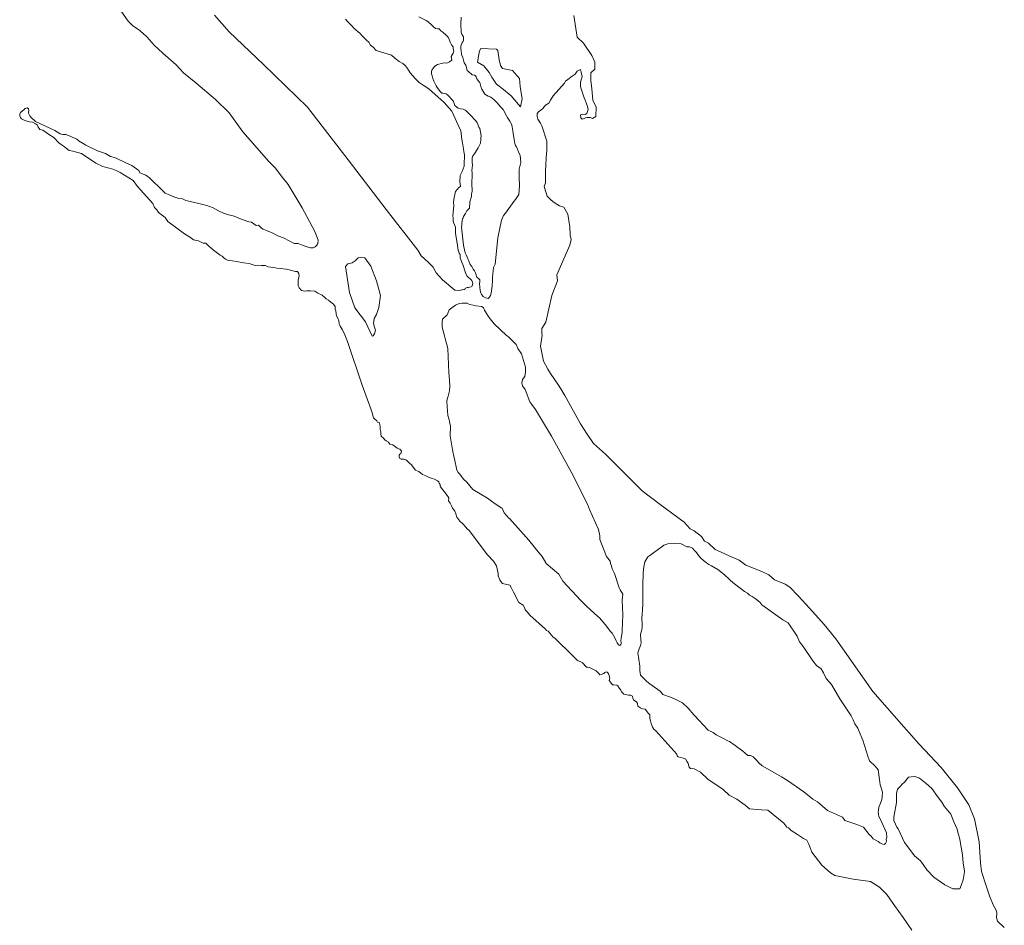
# Model space of a CAD drawing. Header units: metres. Extents: x 347609 to 404409, y 8547781 to 8605413.
# Tile 35 of 39: x 395571 to 395991, y 8600000 to 8600387. Entities that reach past the tile are written whole.
import ezdxf

# ---------------------------------------------------------------- set-up
doc = ezdxf.new("R2010")
doc.units = ezdxf.units.M
doc.layers.add('01. RIO', color=7, linetype='Continuous', lineweight=5, true_color=0x2776bb)

# ---------------------------------------------------------------- blocks, each defined once
blk = doc.blocks.new('REIORORI')
at = {"layer": '01. RIO', "color": 152, "lineweight": 15, "true_color": 0x2776bb, "flags": 128}
blk.add_lwpolyline([(395807.04, 8600388.47), (395808.44, 8600379.16), (395811.16, 8600376.64), (395814.72, 8600371.41), (395815.98, 8600368.48), (395815.98, 8600365.55), (395814.28, 8600363.94), (395814.23, 8600360.7), (395814.72, 8600357.11), (395815.2, 8600352.33), (395816.51, 8600349.34), (395816.5, 8600345.42), (395814.99, 8600344.54), (395814.04, 8600344.88), (395812.53, 8600345.01), (395810.62, 8600344.26), (395810, 8600344.81), (395809.94, 8600346.04), (395810.76, 8600346.31), (395811.92, 8600346.24), (395812.6, 8600346.65), (395813.15, 8600348.3), (395812.81, 8600349.66), (395812.26, 8600351.17), (395811.85, 8600352.33), (395811.44, 8600353.35), (395810.14, 8600357.18), (395809.94, 8600358.21), (395809.94, 8600359.98), (395810.62, 8600362.45), (395810.14, 8600364.22), (395809.87, 8600365.39), (395808.43, 8600364.7), (395807.61, 8600363.47), (395806.31, 8600362.51), (395804.54, 8600361.15), (395803.51, 8600360.4), (395803.03, 8600359.57), (395798.25, 8600354.17), (395797.09, 8600352.33), (395796.33, 8600351.03), (395794.97, 8600350.28), (395793.81, 8600348.77), (395792.92, 8600348.09), (395791.96, 8600347.34), (395791.34, 8600346.59), (395791.34, 8600345.36), (395791.62, 8600344.26), (395792.85, 8600342.55), (395793.33, 8600341.39), (395795.58, 8600334.9), (395795.58, 8600333.1), (395795.46, 8600331.07), (395795.22, 8600327.84), (395795.1, 8600324.49), (395795.1, 8600324.13), (395794.98, 8600322.58), (395794.98, 8600317.07), (395794.39, 8600315.52), (395795.7, 8600311.45), (395796.78, 8600310.25), (395797.38, 8600309.66), (395798.69, 8600308.7), (395800.96, 8600307.26), (395802.76, 8600306.67), (395804.55, 8600303.67), (395805.27, 8600298.29), (395805.51, 8600294.82), (395805.87, 8600292.91), (395805.27, 8600290.52), (395799.77, 8600277.83), (395800.01, 8600275.32), (395797.62, 8600269.1), (395795.1, 8600257.62), (395793.43, 8600254.99), (395793.43, 8600252.83), (395793.55, 8600252.11), (395792.83, 8600247.45), (395794.03, 8600240.99), (395795.94, 8600237.64), (395797.02, 8600235.73), (395800.49, 8600230.82), (395801.44, 8600229.27), (395803.24, 8600226.39), (395809.82, 8600214.31), (395812.45, 8600210.25), (395815.44, 8600205.94), (395820.58, 8600201.39), (395836.25, 8600185.72), (395843.91, 8600179.86), (395854.07, 8600172.32), (395856.7, 8600169.57), (395858.38, 8600168.61), (395861.49, 8600166.22), (395862.8, 8600164.31), (395864.48, 8600163.35), (395867.35, 8600160.72), (395869.62, 8600159.64), (395873.57, 8600157.85), (395877.64, 8600156.17), (395880.39, 8600154.02), (395887.32, 8600151.27), (395890.2, 8600149.83), (395892.71, 8600147.8), (395897.25, 8600145.89), (395899.17, 8600144.57), (395902.75, 8600140.98), (395904.43, 8600139.07), (395907.54, 8600135.72), (395913.88, 8600128.66), (395918.9, 8600122.56), (395934.57, 8600100.07), (395947.85, 8600085.11), (395954.43, 8600077.7), (395963.76, 8600067.77), (395970.81, 8600059.04), (395975.6, 8600051.86), (395977.99, 8600045.76), (395980.02, 8600036.07), (395980.62, 8600027.09), (395981.07, 8600023.36), (395983.15, 8600016.77), (395984.57, 8600012.62), (395986.17, 8600008.87), (395987.26, 8600006.87), (395987.6, 8600005.62), (395987.43, 8600003.79), (395987.88, 8600002.14), (395990.74, 8599999.45)], dxfattribs=at)
at = {"layer": '01. RIO', "color": 152, "linetype": 'Continuous', "lineweight": 15, "true_color": 0x2776bb, "flags": 128}
for points in [[(395951.3, 8599998.37), (395947.53, 8600003.73), (395943.88, 8600008.81), (395940.67, 8600013.5), (395937.42, 8600016.67), (395933.63, 8600019.03), (395926.21, 8600020.1), (395918.43, 8600021.66), (395916.52, 8600022.73), (395912.93, 8600026.08), (395908.63, 8600031.59), (395907.36, 8600035.06), (395906.5, 8600036.66), (395905.08, 8600037.4), (395902.55, 8600039.11), (395899.75, 8600040.82), (395898.66, 8600042.05), (395897.9, 8600042.33), (395896.67, 8600044.03), (395889.81, 8600049.59), (395886.99, 8600049.64), (395882.02, 8600050.1), (395880.14, 8600051.62), (395876.57, 8600054.16), (395873.28, 8600055.93), (395870.79, 8600058.36), (395864.25, 8600062.8), (395861.1, 8600065.67), (395858.39, 8600067.09), (395856.84, 8600067.27), (395856.3, 8600067.82), (395856.17, 8600068.31), (395855.77, 8600069.56), (395855.3, 8600070.29), (395854.88, 8600071.31), (395853.89, 8600071.65), (395852.58, 8600071.94), (395851.58, 8600072.22), (395851.13, 8600072.67), (395850.93, 8600073.34), (395841.99, 8600083.38), (395841.21, 8600084.04), (395840.58, 8600084.98), (395840.35, 8600085.76), (395840.08, 8600086.49), (395839.7, 8600087.69), (395839.49, 8600088.57), (395839.49, 8600090.13), (395838.82, 8600090.92), (395838.08, 8600091.93), (395837.46, 8600092.6), (395836.33, 8600092.71), (395835.66, 8600093.06), (395834.41, 8600093.88), (395834.14, 8600094.98), (395833.79, 8600095.68), (395833.08, 8600096.11), (395832.46, 8600096.54), (395832.18, 8600097.28), (395832.07, 8600098.14), (395831.29, 8600098.61), (395830.31, 8600098.61), (395828.36, 8600099), (395827.38, 8600100.02), (395827.07, 8600100.76), (395826.48, 8600101.46), (395825.82, 8600102.48), (395825.35, 8600102.83), (395824.1, 8600102.99), (395823.51, 8600102.99), (395822.19, 8600104.86), (395822.34, 8600105.88), (395821.87, 8600107.79), (395821.29, 8600108.34), (395820.82, 8600108.57), (395820.27, 8600108.22), (395819.8, 8600107.79), (395818.75, 8600107.4), (395818.16, 8600107.28), (395817.62, 8600107.99), (395816.52, 8600108.92), (395814.3, 8600110.1), (395813.67, 8600110.33), (395812.93, 8600110.53), (395812.42, 8600110.56), (395810.78, 8600112.32), (395809.69, 8600112.99), (395808.95, 8600113.18), (395808.4, 8600113.53), (395807.58, 8600114.39), (395807.15, 8600114.78), (395806.56, 8600115.33), (395798.91, 8600122.83), (395798.21, 8600123.26), (395796.06, 8600125.88), (395795.39, 8600126.15), (395795, 8600126.66), (395788.3, 8600132.67), (395787.07, 8600134.11), (395786.25, 8600135), (395786.05, 8600135.95), (395785.43, 8600136.98), (395783.52, 8600138.07), (395781.23, 8600142.57), (395780.4, 8600144.15), (395779.79, 8600145.44), (395776.58, 8600146.26), (395775.83, 8600147.02), (395775.48, 8600147.77), (395774.73, 8600149.41), (395774.73, 8600150.43), (395774.01, 8600153.78), (395772.8, 8600155.67), (395770.14, 8600158.4), (395762.39, 8600168.82), (395761.46, 8600169.55), (395760.95, 8600170.27), (395759.72, 8600171.68), (395758.46, 8600172.79), (395757.11, 8600174.47), (395756.71, 8600175.98), (395756.25, 8600176.99), (395756, 8600177.54), (395755.29, 8600178.34), (395754.86, 8600179.3), (395754.22, 8600180.46), (395753.61, 8600181.48), (395753.67, 8600182.8), (395752.71, 8600184.18), (395752.28, 8600184.73), (395750.57, 8600186.79), (395750.07, 8600187.77), (395749.98, 8600188.42), (395749.64, 8600188.97), (395749.43, 8600189.52), (395748.81, 8600189.99), (395747.56, 8600190.63), (395746.6, 8600190.94), (395745.31, 8600191.34), (395743.87, 8600192.07), (395742.46, 8600192.63), (395740.86, 8600194.01), (395739.42, 8600194.55), (395738.95, 8600195.3), (395737.78, 8600196.78), (395736.92, 8600197.56), (395736.49, 8600197.99), (395735.82, 8600198.62), (395735.36, 8600198.97), (395734.46, 8600199.2), (395733.91, 8600199.24), (395733.32, 8600199.24), (395732.78, 8600199.55), (395732.47, 8600200.18), (395732.54, 8600201), (395732.82, 8600201.39), (395733.25, 8600201.58), (395733.48, 8600202.68), (395733.25, 8600203.11), (395732.82, 8600203.46), (395732.31, 8600203.69), (395731.72, 8600203.85), (395729.77, 8600205.28), (395728.52, 8600205.61), (395727.9, 8600206.43), (395726.96, 8600207.05), (395726.45, 8600207.48), (395725.83, 8600208.22), (395724.89, 8600208.97), (395724.73, 8600209.98), (395724.65, 8600210.88), (395724.46, 8600212.09), (395724.46, 8600213.03), (395724.11, 8600214.67), (395723.33, 8600215.06), (395722.94, 8600215.57), (395721.92, 8600216.43), (395721.57, 8600216.82), (395720.98, 8600218.93), (395720.44, 8600220.72), (395716.74, 8600230.81), (395710.45, 8600249.4), (395709.29, 8600252.2), (395708.33, 8600254.32), (395707.3, 8600255.89), (395706.89, 8600257.06), (395706.69, 8600258.29), (395706.28, 8600259.38), (395705.73, 8600260.34), (395705.6, 8600261.16), (395705.46, 8600262.52), (395705.19, 8600263.34), (395705.19, 8600264.37), (395704.5, 8600265.4), (395703.34, 8600266.22), (395702.38, 8600266.97), (395701.29, 8600267.65), (395700.61, 8600268.27), (395699.58, 8600269.15), (395697.75, 8600270.09), (395696.59, 8600270.92), (395694.68, 8600270.98), (395693.17, 8600271.05), (395692.28, 8600270.92), (395690.85, 8600271.12), (395689.82, 8600272.28), (395689.41, 8600273.1), (395689.35, 8600274.26), (395689.35, 8600275.43), (395689.48, 8600276.38), (395689.89, 8600277.34), (395689.69, 8600278.43), (395689.14, 8600279.32), (395688.32, 8600279.32), (395684.36, 8600280.28), (395680.32, 8600280.76), (395678.96, 8600281.03), (395677.73, 8600281.1), (395676.43, 8600281.31), (395675.47, 8600281.78), (395673.56, 8600281.78), (395672.26, 8600281.92), (395671.1, 8600281.78), (395668.43, 8600282.67), (395666.04, 8600283.01), (395663.03, 8600283.49), (395661.19, 8600283.77), (395659.27, 8600284.11), (395658.45, 8600284.52), (395657.63, 8600285.13), (395657.02, 8600285.82), (395656.06, 8600286.23), (395653.26, 8600288.42), (395651.14, 8600290.26), (395650.04, 8600291.29), (395648.88, 8600291.42), (395646.9, 8600292.31), (395644.71, 8600292.79), (395643.48, 8600293.82), (395640.89, 8600295.39), (395633.78, 8600300.65), (395632.62, 8600302.29), (395630.97, 8600303.59), (395629.81, 8600304.41), (395629.13, 8600305.5), (395628.17, 8600306.53), (395627.42, 8600308.31), (395620.91, 8600315.45), (395619, 8600318.08), (395613.49, 8600321.55), (395611.7, 8600322.39), (395610.26, 8600322.98), (395606.08, 8600324.06), (395603.01, 8600325.43), (395596.95, 8600329.66), (395593.21, 8600330.52), (395591.72, 8600330.88), (395589.73, 8600332.45), (395587.26, 8600334.21), (395585.18, 8600336.44), (395583.27, 8600337.52), (395580.39, 8600339.5), (395579.21, 8600339.84), (395578.94, 8600340.25), (395578.44, 8600340.8), (395578.16, 8600341.67), (395577.36, 8600342.29), (395575.97, 8600342.97), (395574.79, 8600343.12), (395573.18, 8600343.49), (395572.13, 8600343.93), (395571.32, 8600344.36), (395570.89, 8600344.98), (395570.58, 8600345.57), (395570.58, 8600346.31), (395570.93, 8600347.06), (395572.49, 8600348.34), (395572.88, 8600348.73), (395573.7, 8600349.09), (395574.4, 8600348.62), (395574.44, 8600347.84), (395574.32, 8600347.33), (395574.32, 8600346.82), (395574.91, 8600345.65), (395575.34, 8600345.1), (395577.37, 8600343.31), (395585.62, 8600339.47), (395587.88, 8600338.03), (395588.97, 8600337.69), (395590.27, 8600337.69), (395591.36, 8600337.28), (395594.92, 8600335.64), (395595.94, 8600334.82), (395597.65, 8600333.79), (395598.81, 8600333.18), (395603.73, 8600330.79), (395607.2, 8600329.54), (395609.32, 8600328.31), (395610.41, 8600328.04), (395611.78, 8600327.56), (395615.54, 8600325.71), (395618.48, 8600324.48), (395621.35, 8600322.36), (395621.89, 8600321.41), (395624.42, 8600320.31), (395625.93, 8600319.15), (395631.87, 8600313.54), (395632.62, 8600312.66), (395634.06, 8600312.04), (395636.38, 8600311.08), (395638.43, 8600310.4), (395640.01, 8600310.2), (395641.44, 8600309.58), (395646.98, 8600308.21), (395650.46, 8600307.39), (395651.63, 8600306.98), (395653.13, 8600306.37), (395655.38, 8600305.21), (395657.57, 8600304.18), (395659.62, 8600303.5), (395660.44, 8600303.29), (395662.15, 8600302.88), (395665.5, 8600301.51), (395668.3, 8600300.42), (395669.46, 8600300.28), (395671.45, 8600298.85), (395672.47, 8600298.98), (395673.77, 8600297.82), (395674.45, 8600297.34), (395675.96, 8600296.73), (395678.28, 8600295.7), (395680.67, 8600294.54), (395683.48, 8600293.45), (395687.65, 8600291.19), (395689.42, 8600291.19), (395690.86, 8600290.58), (395693.05, 8600289.82), (395693.18, 8600289.76), (395694.69, 8600289.41), (395695.78, 8600289.41), (395696.6, 8600289.76), (395697.42, 8600290.44), (395697.83, 8600291.19), (395697.9, 8600292.7), (395697.28, 8600294.54), (395696.33, 8600296.59), (395691.13, 8600306.44), (395685.19, 8600316.42), (395682.18, 8600320.11), (395679.72, 8600323.32), (395676.91, 8600326.12), (395675.75, 8600327.42), (395668.92, 8600335.35), (395665.84, 8600338.84), (395660.03, 8600346.97), (395654.15, 8600352.65), (395645.71, 8600359.67), (395640.48, 8600364.02), (395637.36, 8600367.47), (395631.68, 8600372.37), (395627.89, 8600375.77), (395624.95, 8600379.2), (395623.17, 8600380.91), (395621.32, 8600382.48), (395618.86, 8600383.98), (395616.81, 8600385.97), (395612.17, 8600392.73)], [(395765.7, 8600276.9), (395765.08, 8600278.73), (395764.72, 8600279.55), (395764.14, 8600280.33), (395763.75, 8600280.84), (395763.47, 8600281.43), (395762.85, 8600282.25), (395762.65, 8600282.72), (395761.09, 8600286.39), (395760.66, 8600287.25), (395760.08, 8600289.75), (395759.92, 8600290.49), (395759.1, 8600298.12), (395759.3, 8600298.9), (395759.3, 8600299.95), (395759.41, 8600300.54), (395759.41, 8600301.2), (395759.53, 8600301.67), (395759.8, 8600302.1), (395759.96, 8600302.69), (395760.82, 8600304.05), (395761.37, 8600305.11), (395762.15, 8600305.85), (395762.5, 8600306.32), (395762.58, 8600307.14), (395762.62, 8600307.88), (395762.69, 8600308.55), (395762.69, 8600309.05), (395763.4, 8600311.24), (395763.36, 8600312.3), (395763.47, 8600312.84), (395763.59, 8600313.51), (395763.67, 8600314.13), (395763.63, 8600314.87), (395763.55, 8600315.5), (395763.51, 8600316.09), (395763.59, 8600321.2), (395763.55, 8600322.45), (395763.71, 8600323.27), (395763.75, 8600324.76), (395763.67, 8600325.73), (395763.63, 8600326.79), (395763.67, 8600327.8), (395763.98, 8600328.66), (395764.65, 8600329.52), (395765.15, 8600330.19), (395766.21, 8600332.06), (395766.79, 8600333.12), (395767.18, 8600334.05), (395767.38, 8600335.38), (395767.38, 8600336.2), (395767.46, 8600337.18), (395766.99, 8600340.27), (395766.56, 8600340.89), (395766.25, 8600341.75), (395765.82, 8600342.61), (395765.19, 8600343.47), (395762.58, 8600346.32), (395761.13, 8600347.77), (395760.74, 8600348.12), (395759.8, 8600348.47), (395758.67, 8600348.66), (395757.66, 8600348.86), (395757.11, 8600349.37), (395756.33, 8600350.03), (395755.7, 8600351.71), (395755.43, 8600352.14), (395753.24, 8600354.48), (395752.58, 8600354.99), (395751.21, 8600355.3), (395750.74, 8600355.3), (395750.04, 8600356.09), (395749.34, 8600356.98), (395748.67, 8600357.8), (395748.36, 8600358.43), (395747.25, 8600360.51), (395746.82, 8600361.6), (395746.55, 8600362.74), (395746.36, 8600363.56), (395746.36, 8600364.57), (395746.51, 8600365.12), (395747.53, 8600366.64), (395748.19, 8600367.07), (395748.93, 8600367.54), (395751.04, 8600368.09), (395751.94, 8600368.28), (395752.84, 8600368.13), (395754.05, 8600368.67), (395754.91, 8600369.41), (395754.75, 8600370.94), (395755.49, 8600372.38), (395755.77, 8600373.2), (395755.57, 8600374.3), (395755.57, 8600375.08), (395754.79, 8600375.98), (395754.24, 8600377.03), (395754.05, 8600377.97), (395753.54, 8600378.99), (395753.19, 8600379.45), (395752.53, 8600380.04), (395751.16, 8600381.33), (395750.26, 8600381.88), (395749.64, 8600382.7), (395748.86, 8600382.77), (395748, 8600382.89), (395747.21, 8600383.56), (395746.79, 8600383.98), (395746.36, 8600384.53), (395745.89, 8600384.92), (395745.26, 8600385.39), (395744.79, 8600385.86), (395744.01, 8600386.33), (395740.85, 8600387.93)], [(395758.99, 8600387.71), (395758.85, 8600384.7), (395758.92, 8600381.29), (395759.19, 8600380.47), (395760.01, 8600379.4), (395760.03, 8600378.4), (395759.99, 8600377.86), (395759.79, 8600377.49), (395759.45, 8600376.99), (395758.78, 8600375.43), (395758.78, 8600375.39), (395758.81, 8600374.23), (395758.9, 8600373.53), (395759.14, 8600371.84), (395759.72, 8600370.61), (395760.26, 8600368.2), (395760.93, 8600367.24), (395760.97, 8600367.2), (395761.33, 8600365.77), (395761.35, 8600365.32), (395761.55, 8600364.96), (395762.04, 8600364.63), (395763.63, 8600363.16), (395764.65, 8600363.04), (395765.03, 8600362.75), (395765.35, 8600362.28), (395765.68, 8600361.41), (395766.08, 8600360.83), (395766.39, 8600360.39), (395766.97, 8600359.92), (395767.35, 8600358.24), (395767.73, 8600356.99), (395769.07, 8600354.9), (395770.43, 8600354.11), (395771.06, 8600353.89), (395771.62, 8600353.65), (395773.04, 8600352.49), (395773.45, 8600352.11), (395773.89, 8600351.68), (395774.34, 8600351.15), (395775.88, 8600349.38), (395776.5, 8600348.8), (395776.91, 8600348.36), (395778.27, 8600345.72), (395778.62, 8600345.06), (395779.67, 8600343.34), (395780.06, 8600342.75), (395780.53, 8600341.82), (395780.77, 8600340.88), (395780.88, 8600340.29), (395780.96, 8600339.16), (395781.51, 8600335.53), (395781.82, 8600333.89), (395782.13, 8600332.99), (395782.37, 8600332.56), (395782.99, 8600331.58), (395783.19, 8600330.96), (395783.62, 8600329.86), (395784.2, 8600328.85), (395784.41, 8600325.81), (395783.74, 8600322.93), (395783.74, 8600319.17), (395783.89, 8600315.98), (395783.53, 8600312.16), (395782.22, 8600310.02), (395781.49, 8600309.08), (395777.95, 8600304.18), (395777.04, 8600303.18), (395776.12, 8600301.17), (395774.66, 8600293.66), (395773.47, 8600282.41), (395772.74, 8600280.95), (395772.37, 8600276.65), (395772.37, 8600275.55), (395772.19, 8600273.08), (395772.1, 8600271.98), (395771.71, 8600270.04), (395771.44, 8600269.08), (395771.26, 8600268.64), (395771.08, 8600268.31), (395770.48, 8600267.8), (395769.85, 8600267.86), (395769.41, 8600267.98), (395768.39, 8600268.67), (395767.64, 8600269.44), (395767.17, 8600270.55), (395767.11, 8600271.3), (395766.99, 8600272.43), (395766.75, 8600274.22), (395766.96, 8600274.79), (395766.96, 8600275.36), (395766.87, 8600275.72), (395766.57, 8600276.1), (395765.7, 8600276.9)], [(395756.32, 8600271.31), (395751.05, 8600275.73), (395749.74, 8600277.17), (395748.3, 8600278.72), (395746.99, 8600281.12), (395744.95, 8600283.27), (395741.96, 8600285.9), (395740.41, 8600288.41), (395727.01, 8600305.76), (395710.74, 8600326.93), (395693.4, 8600349.42), (395674.62, 8600367.61), (395660.03, 8600381.48), (395653.69, 8600388.54)], [(395709.59, 8600386.95), (395710.75, 8600385.59), (395712.39, 8600383.95), (395713.15, 8600382.99), (395715.88, 8600380.73), (395716.56, 8600379.91), (395718.55, 8600377.93), (395719.5, 8600377.04), (395720.32, 8600375.81), (395721.35, 8600374.92), (395722.72, 8600373.56), (395729.21, 8600371.51), (395730.71, 8600370.21), (395732.49, 8600368.84), (395734.06, 8600367.95), (395735.15, 8600366.99), (395736.04, 8600365.83), (395737.14, 8600364.05), (395739.39, 8600361.59), (395741.1, 8600359.82), (395742.74, 8600358.79), (395745.13, 8600357.22), (395751.76, 8600351.34), (395754.98, 8600347.65), (395756.34, 8600344.5), (395758.26, 8600340.47), (395758.8, 8600339.44), (395759.21, 8600335.55), (395759.56, 8600334.11), (395760.03, 8600331.52), (395760.17, 8600330.49), (395760.44, 8600328.99), (395760.44, 8600328.03), (395760.24, 8600325.7), (395760.24, 8600324.2), (395759.35, 8600321.88), (395758.6, 8600320.24), (395758.33, 8600317.57), (395758.67, 8600315.59), (395757.98, 8600315.11), (395756.48, 8600313.4), (395756.21, 8600312.1), (395755.93, 8600310.87), (395755.73, 8600308.89), (395755.73, 8600308.75), (395755.8, 8600307.25), (395755.34, 8600303.09), (395755.61, 8600302.06), (395755.61, 8600300.83), (395755.75, 8600300.22), (395756.5, 8600298.23), (395756.5, 8600296.66), (395756.57, 8600295.57), (395757.46, 8600290.37), (395757.73, 8600288.32), (395758.14, 8600287.09), (395758.48, 8600286.48), (395758.48, 8600285.31), (395758.55, 8600285.04), (395759.1, 8600283.47), (395759.71, 8600282.24), (395760.81, 8600278.68), (395761.35, 8600277.38), (395763.47, 8600275.4), (395763.88, 8600274.17), (395763.69, 8600273.15), (395763.53, 8600272.86), (395763.17, 8600272.73), (395762.46, 8600272.57), (395762.06, 8600272.46), (395761.54, 8600272.39), (395760.83, 8600272.21), (395760.63, 8600271.81), (395760.29, 8600271.66), (395760.23, 8600271.66), (395759.45, 8600271.45), (395759.09, 8600271.43), (395758.8, 8600271.32), (395757.95, 8600271.23), (395756.59, 8600271.32), (395756.32, 8600271.31)], [(395826.4, 8600144.37), (395824.42, 8600150.46), (395824.01, 8600151.34), (395823.33, 8600152.51), (395823.05, 8600153.74), (395822.64, 8600154.69), (395822.51, 8600155.79), (395821.62, 8600156.95), (395820.94, 8600157.7), (395818.2, 8600164.95), (395818.2, 8600166.59), (395817.59, 8600169.19), (395813.69, 8600177.73), (395812.94, 8600180.05), (395806.24, 8600193.32), (395800.29, 8600203.91), (395798.93, 8600206.51), (395797.56, 8600209.04), (395790.66, 8600220.39), (395789.08, 8600222.57), (395788.2, 8600223.74), (395786.21, 8600229), (395785.12, 8600230.5), (395784.85, 8600231.8), (395785.19, 8600233.17), (395786.08, 8600234.54), (395786.35, 8600236.31), (395786.42, 8600237.2), (395786.35, 8600238.5), (395784.71, 8600244.17), (395783.21, 8600246.36), (395782.39, 8600248.07), (395779.17, 8600251.42), (395778.29, 8600252.04), (395773.02, 8600256.89), (395771.31, 8600259.01), (395770.43, 8600260.17), (395769.74, 8600261.33), (395768.85, 8600262.84), (395768.44, 8600263.73), (395767.76, 8600264.27), (395765.37, 8600264.68), (395764.14, 8600264.96), (395762.57, 8600265.23), (395761.47, 8600265.71), (395759.42, 8600265.78), (395758.12, 8600265.57), (395756.55, 8600264.96), (395755.59, 8600264.2), (395753.82, 8600262.97), (395753.41, 8600261.74), (395752.93, 8600260.72), (395750.95, 8600258.94), (395750.88, 8600257.64), (395750.88, 8600255.52), (395753.27, 8600246.36), (395753.75, 8600236.25), (395753.95, 8600232.96), (395754.09, 8600230.23), (395753.95, 8600228.32), (395753.41, 8600226.06), (395753.06, 8600224.76), (395752.86, 8600223.8), (395753.34, 8600217.79), (395753.68, 8600216.56), (395754.16, 8600214.58), (395754.36, 8600213.21), (395754.36, 8600211.91), (395754.29, 8600210.61), (395754.29, 8600209.24), (395755.32, 8600203.16), (395755.94, 8600199.81), (395756.07, 8600199.4), (395757.17, 8600194.48), (395757.64, 8600193.52), (395758.33, 8600192.77), (395759.9, 8600190.65), (395761.33, 8600189.35), (395763.93, 8600186.28), (395770.19, 8600182.6), (395772.46, 8600180.93), (395776.05, 8600178.41), (395776.41, 8600178.29), (395777.36, 8600176.38), (395779.28, 8600174.11), (395779.52, 8600173.99), (395787.89, 8600164.66), (395791.84, 8600159.75), (395793.51, 8600157.72), (395795.07, 8600154.97), (395795.3, 8600154.73), (395800.69, 8600150.18), (395802.36, 8600147.19), (395806.19, 8600143), (395810.02, 8600138.94), (395812.41, 8600136.54), (395817.34, 8600132.19), (395818.01, 8600131.52), (395820.39, 8600128.75), (395822.73, 8600125.78), (395823.36, 8600125.04), (395824.57, 8600123.09), (395825.06, 8600121.8), (395825.21, 8600121.4), (395825.48, 8600120.84), (395826.06, 8600120.02), (395826.53, 8600119.73), (395826.84, 8600119.86), (395827.04, 8600120.15), (395827.2, 8600120.55), (395827.18, 8600121.09), (395827.09, 8600121.67), (395827.11, 8600122.12), (395827.18, 8600122.43), (395827.22, 8600122.7), (395827.71, 8600125.38), (395827.69, 8600125.69), (395827.6, 8600125.98), (395827.89, 8600132.85), (395827.7, 8600139.06), (395827.9, 8600141.59), (395826.88, 8600143.44), (395826.4, 8600144.37)], [(395887.37, 8600068.39), (395893.73, 8600064.91), (395895.71, 8600063.68), (395898.17, 8600062.24), (395905.14, 8600057.39), (395908.97, 8600054.18), (395910.95, 8600053.01), (395915.32, 8600049.32), (395921.68, 8600046.52), (395922.64, 8600045.15), (395927.83, 8600043.37), (395930.64, 8600042.28), (395933.03, 8600039.21), (395933.85, 8600038.38), (395934.74, 8600037.36), (395936.91, 8600036.19), (395937.58, 8600035.6), (395938.51, 8600035.09), (395939.49, 8600034.9), (395940.08, 8600035.37), (395940.35, 8600035.87), (395940.43, 8600036.38), (395940.39, 8600037.09), (395940.55, 8600037.91), (395940.43, 8600039.9), (395937.77, 8600045.76), (395937.23, 8600046.89), (395936.99, 8600047.67), (395936.95, 8600048.61), (395937.03, 8600049.51), (395937.19, 8600050.87), (395937.97, 8600052.44), (395938.51, 8600054.08), (395938.67, 8600055.25), (395938.75, 8600057.2), (395938.2, 8600059.08), (395937.77, 8600060.29), (395937.58, 8600061.5), (395937.54, 8600062.59), (395936.86, 8600066.75), (395935.66, 8600068.31), (395933.27, 8600070.58), (395932.55, 8600072.5), (395930.4, 8600079.31), (395928.84, 8600083.02), (395928.25, 8600084.46), (395926.93, 8600086.37), (395926.21, 8600088.05), (395925.37, 8600089.72), (395920.59, 8600097.02), (395917, 8600103.12), (395914.73, 8600105.63), (395913.53, 8600108.03), (395912.58, 8600109.82), (395910.66, 8600111.26), (395908.99, 8600113.17), (395904.92, 8600119.27), (395903.37, 8600121.3), (395902.41, 8600123.7), (395898.46, 8600129.44), (395896.19, 8600130.75), (395887.24, 8600137.08), (395886.48, 8600138.24), (395884.37, 8600139.81), (395883.07, 8600140.63), (395881.97, 8600141.25), (395881.08, 8600142.14), (395879.85, 8600142.75), (395875.62, 8600146.1), (395873.91, 8600147.47), (395872.75, 8600148.63), (395871.79, 8600149.45), (395871.17, 8600150), (395868.44, 8600152.12), (395865.84, 8600153.69), (395864.61, 8600154.3), (395863.04, 8600155.47), (395861.33, 8600156.83), (395860.24, 8600158.13), (395859.42, 8600159.43), (395858.53, 8600160.25), (395857.64, 8600161.21), (395856.34, 8600161.89), (395855.25, 8600161.89), (395852.79, 8600163.05), (395849.92, 8600163.26), (395847.18, 8600163.12), (395845.47, 8600162.58), (395844.65, 8600161.82), (395843.15, 8600160.8), (395839.46, 8600158.2), (395838.64, 8600157.52), (395837.41, 8600155.4), (395836.93, 8600153.28), (395836.59, 8600150.75), (395836.59, 8600149.59), (395836.45, 8600146.31), (395836.52, 8600137.62), (395836.32, 8600134.69), (395836.25, 8600133.25), (395836.04, 8600131.34), (395836.25, 8600128.94), (395836.25, 8600127.51), (395836.04, 8600126.48), (395835.7, 8600125.18), (395835.56, 8600124.16), (395835.7, 8600122.52), (395835.77, 8600120.88), (395835.56, 8600119.71), (395834.88, 8600118.28), (395834.4, 8600116.64), (395835.15, 8600110.9), (395835.15, 8600109.05), (395835.56, 8600107.14), (395836.69, 8600106.03), (395838.13, 8600104.45), (395839.43, 8600103.36), (395840.45, 8600102.74), (395843.87, 8600100.22), (395845.03, 8600098.92), (395848.24, 8600097.69), (395849.95, 8600097), (395851.39, 8600096.25), (395853.37, 8600095.36), (395855.76, 8600092.97), (395858.29, 8600090.17), (395858.49, 8600089.96), (395864.37, 8600083.67), (395866.56, 8600082.58), (395867.79, 8600081.62), (395870.32, 8600080.39), (395872.71, 8600079.16), (395873.53, 8600078.82), (395875.92, 8600077.04), (395879.2, 8600074.65), (395880.09, 8600073.9), (395881.26, 8600072.87), (395882.49, 8600072.8), (395883.58, 8600072.32), (395885.08, 8600070.75), (395886.04, 8600069.73), (395887.37, 8600068.39)], [(395965.4, 8600017.68), (395960.68, 8600020.93), (395957.64, 8600024.1), (395956.12, 8600026.31), (395955, 8600027.87), (395952.48, 8600029.99), (395949.97, 8600033.25), (395948.15, 8600035.8), (395945.47, 8600041.54), (395944.84, 8600042.32), (395944.33, 8600043.61), (395943.63, 8600045.17), (395943.63, 8600046.42), (395943.79, 8600047.44), (395944.69, 8600052.83), (395944.69, 8600054.82), (395944.72, 8600056.11), (395944.69, 8600056.73), (395945, 8600057.71), (395945.15, 8600058.53), (395946.4, 8600059.74), (395947.18, 8600060.56), (395948.12, 8600061.46), (395949.92, 8600063.57), (395951.01, 8600063.73), (395952.54, 8600063.84), (395954.6, 8600063.21), (395957.4, 8600060.95), (395959.79, 8600058.76), (395962.25, 8600055.35), (395964.03, 8600052.89), (395965.12, 8600051.18), (395967.86, 8600047.83), (395969.22, 8600044.48), (395970.59, 8600041.47), (395970.93, 8600040.17), (395971.14, 8600039.15), (395971.61, 8600037.78), (395971.75, 8600037.03), (395972.91, 8600030.4), (395973.19, 8600026.91), (395973.67, 8600024.45), (395973.73, 8600023.22), (395973.6, 8600022.33), (395973.16, 8600019.85), (395972.51, 8600017.81), (395971.73, 8600015.9), (395968.74, 8600015.9), (395965.4, 8600017.68)]]:
    blk.add_lwpolyline(points, dxfattribs=at)
at = {"layer": '01. RIO', "color": 152, "lineweight": 15, "true_color": 0x2776bb, "flags": 128}
blk.add_lwpolyline([(395767.3, 8600374.32), (395774.06, 8600374.15), (395774.63, 8600373.58), (395775.2, 8600369.59), (395775.77, 8600367.15), (395776.67, 8600365.85), (395780.91, 8600364.95), (395783.84, 8600361.61), (395784.08, 8600358.11), (395784.98, 8600352.98), (395784.33, 8600349.56), (395783.43, 8600350.54), (395780.34, 8600354.2), (395777.08, 8600356.89), (395773.98, 8600359.17), (395772.11, 8600362.1), (395770.97, 8600364.14), (395768.6, 8600366.99), (395765.91, 8600368.62), (395766.57, 8600371.87), (395766.73, 8600373.42)], close=True, dxfattribs=at)
at = {"layer": '01. RIO', "color": 152, "linetype": 'Continuous', "lineweight": 15, "true_color": 0x2776bb, "flags": 128}
blk.add_lwpolyline([(395720.97, 8600251.7), (395718.12, 8600257.78), (395713.53, 8600263.73), (395711.34, 8600270.36), (395709.61, 8600281.44), (395710.66, 8600282.49), (395712.47, 8600283.02), (395713.75, 8600283.85), (395715.03, 8600285.05), (395716.54, 8600285.43), (395717.9, 8600285.13), (395720.39, 8600281.59), (395722.87, 8600275.26), (395724.53, 8600269.08), (395723.78, 8600263.88), (395722.87, 8600260.87), (395721.82, 8600259.28), (395721.59, 8600257.02), (395721.97, 8600255.52), (395722.42, 8600254.24), (395722.04, 8600252.73), (395721.44, 8600251.83)], close=True, dxfattribs=at)

msp = doc.modelspace()

# ---------------------------------------------------------------- block references
msp.add_blockref('REIORORI', (0, 0))

doc.saveas('drawing.dxf')
